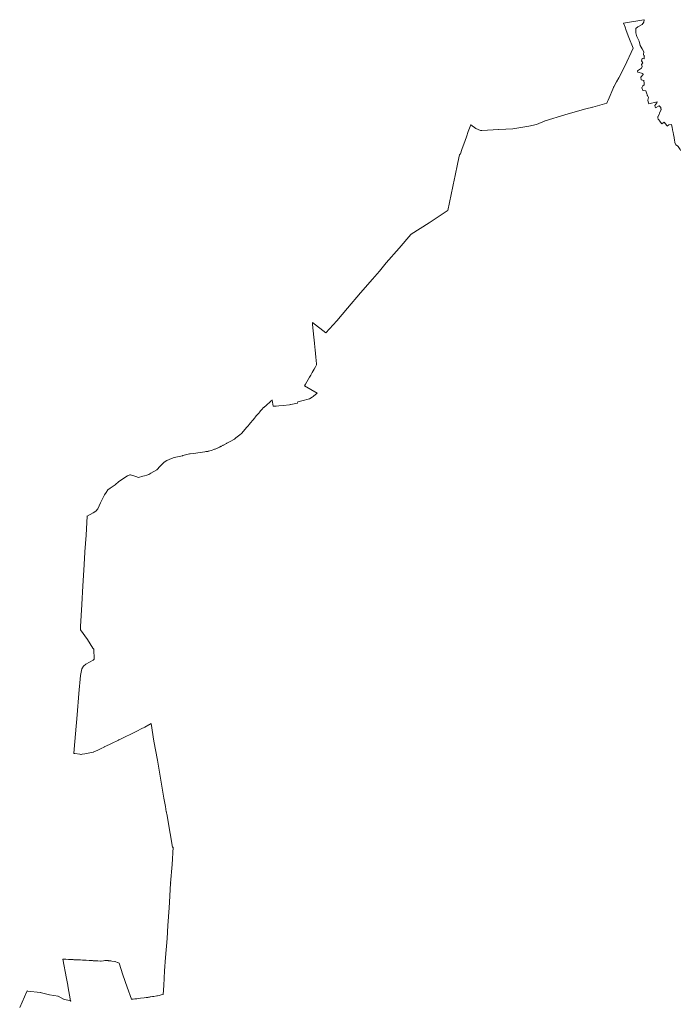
# Model space of a CAD drawing. Extents: x 7503703 to 7518012, y 5690450 to 5705715.
# Tile 48 of 50: x 7507778 to 7512895, y 5698085 to 5705715. Entities that reach past the tile are written whole.
import ezdxf

# ---------------------------------------------------------------- set-up
doc = ezdxf.new("R2010")
doc.units = 0
doc.layers.get('0').update_dxf_attribs({"linetype": 'CONTINUOUS'})
doc.layers.add('EGPG', color=7, linetype='CONTINUOUS', lineweight=18)
doc.layers.add('GESOZN', color=7, linetype='CONTINUOUS', lineweight=18)

# ---------------------------------------------------------------- blocks, each defined once
blk = doc.blocks.new('D_GEPPGP1_2')
blk.add_hatch(color=0).paths.add_polyline_path([(0, -0.045), (0.013906, -0.042798), (0.02645, -0.036406), (0.036406, -0.02645), (0.042798, -0.013906), (0.045, 0), (0.042798, 0.013906), (0.036406, 0.02645), (0.02645, 0.036406), (0.013906, 0.042798), (0, 0.045), (-0.013906, 0.042798), (-0.02645, 0.036406), (-0.036406, 0.02645), (-0.042798, 0.013906), (-0.045, 0), (-0.042798, -0.013906), (-0.036406, -0.02645), (-0.02645, -0.036406), (-0.013906, -0.042798)])
blk = doc.blocks.new('D_GEPPGP1_1')
at = {"color": 0}
blk.add_lwpolyline([(0, 0.25), (0.077254, 0.237764), (0.146946, 0.202254), (0.202254, 0.146946), (0.237764, 0.077254), (0.25, 0), (0.237764, -0.077254), (0.202254, -0.146946), (0.146946, -0.202254), (0.077254, -0.237764), (0, -0.25), (-0.077254, -0.237764), (-0.146946, -0.202254), (-0.202254, -0.146946), (-0.237764, -0.077254), (-0.25, 0), (-0.237764, 0.077254), (-0.202254, 0.146946), (-0.146946, 0.202254), (-0.077254, 0.237764)], close=True, dxfattribs=at)

msp = doc.modelspace()

# ---------------------------------------------------------------- linework, layer by layer
at = {"layer": 'GESOZN', "color": 7, "linetype": 'Continuous', "lineweight": 18, "elevation": 10.1}
msp.add_lwpolyline([(7512896.4, 5704701), (7512892.7, 5704707.9), (7512879.1, 5704733.1), (7512872.4, 5704737.7), (7512860.2, 5704746), (7512853.3, 5704764.4), (7512853.2, 5704764.7), (7512850.2, 5704780.5), (7512846.5, 5704800.2), (7512845.9, 5704803.6), (7512842.3, 5704822.8), (7512838.5, 5704842.8), (7512837.4, 5704848.8), (7512831.5, 5704880.2), (7512827.3, 5704902), (7512805.8, 5704901.1), (7512793, 5704890.9), (7512790.4, 5704893.9), (7512769.4, 5704920.1), (7512752.1, 5704908.7), (7512742.1, 5704920.8), (7512739.8, 5704923.7), (7512737.4, 5704926.6), (7512734.8, 5704929.7), (7512727.3, 5704938.9), (7512723, 5704944.2), (7512721.7, 5704955.2), (7512721.1, 5704960.3), (7512720.8, 5704963.4), (7512730.5, 5704980.7), (7512734.1, 5704990.1), (7512745.6, 5705020.1), (7512745.5, 5705020.5), (7512745, 5705025.1), (7512744.5, 5705029.7), (7512744.1, 5705034.4), (7512729.8, 5705047.7), (7512702.3, 5705031.1), (7512700.3, 5705040.3), (7512698.3, 5705049.5), (7512713.6, 5705071.5), (7512716, 5705078.5), (7512650.2, 5705063.6), (7512646, 5705077.4), (7512642.2, 5705090.1), (7512642.5, 5705091.5), (7512647.6, 5705111.8), (7512639.5, 5705126.3), (7512632.7, 5705146.9), (7512627, 5705163.7), (7512603.9, 5705165.9), (7512595.5, 5705186.9), (7512605.2, 5705201.8), (7512615.9, 5705211), (7512615.1, 5705220.3), (7512613, 5705244.8), (7512592.5, 5705248.5), (7512589.3, 5705268.9), (7512606.4, 5705291.2), (7512603.3, 5705298.1), (7512564.6, 5705308.9), (7512564.3, 5705315.9), (7512564.2, 5705319.4), (7512593.5, 5705340.1), (7512599.1, 5705351.5), (7512594.7, 5705368.5), (7512604, 5705380.1), (7512594.2, 5705394.9), (7512600.5, 5705413.3), (7512614.8, 5705411), (7512616, 5705433.4), (7512609.7, 5705445.3), (7512612.4, 5705464.9), (7512599, 5705490.3), (7512583.4, 5705514.4), (7512575.7, 5705547.4), (7512570.6, 5705558.1), (7512567.5, 5705564.5), (7512564.8, 5705569.6), (7512557.1, 5705584.6), (7512555.3, 5705592.9), (7512550.9, 5705614.1), (7512550.9, 5705647), (7512564.6, 5705660.1), (7512600.3, 5705677), (7512611.5, 5705696.4), (7512613.6, 5705714.7), (7512596.9, 5705711.4), (7512455.9, 5705687.3), (7512467.4, 5705656.7), (7512476.4, 5705632.5), (7512497.2, 5705577.1), (7512528.9, 5705493.8), (7512465.8, 5705354.1), (7512417.6, 5705265.2), (7512399.9, 5705232.6), (7512378.7, 5705193.5), (7512336.1, 5705091.9), (7512330.9, 5705079.8), (7512326.1, 5705068.2), (7512217.1, 5705038.3), (7512163.7, 5705023.4), (7512080, 5705000.6), (7512001.3, 5704977.6), (7511847.8, 5704932.4), (7511780.7, 5704901.8), (7511720.5, 5704890.9), (7511598.5, 5704868.3), (7511488.1, 5704863.3), (7511358, 5704856.5), (7511351.9, 5704856.7), (7511347.8, 5704856.8), (7511311.4, 5704871), (7511271.1, 5704900.4), (7511252.5, 5704848), (7511238, 5704807), (7511227.8, 5704778.3), (7511225.2, 5704770.9), (7511213.7, 5704738.5), (7511203.2, 5704708.8), (7511191.2, 5704674.9), (7511190.2, 5704671.9), (7511184.3, 5704671.2), (7511183.5, 5704667.1), (7511171.5, 5704609), (7511148, 5704494.4), (7511145.5, 5704483.1), (7511119.8, 5704361.4), (7511093.8, 5704237.1), (7511090.1, 5704234.6), (7511027.3, 5704192.8), (7510948.9, 5704141.6), (7510811, 5704052.9), (7510808.3, 5704049.9), (7510717.9, 5703945.2), (7510617.7, 5703830.1), (7510566, 5703767.4), (7510509.8, 5703703.3), (7510418.2, 5703597.1), (7510317.7, 5703480.3), (7510234.9, 5703381.6), (7510150, 5703287.8), (7510045.3, 5703368.4), (7510047, 5703351.7), (7510056.9, 5703253.9), (7510061.5, 5703208.4), (7510064.8, 5703176.1), (7510066.8, 5703155.4), (7510072.2, 5703098.9), (7510077.1, 5703047), (7510077.8, 5703039.7), (7510070.1, 5703026), (7510059.2, 5703006.7), (7510044.8, 5702981.3), (7510032.4, 5702959.4), (7510023.9, 5702944.7), (7510013.5, 5702926.5), (7509992.2, 5702889.7), (7509984.8, 5702876.8), (7510083.4, 5702819.9), (7510054.6, 5702797.6), (7510051.7, 5702795.8), (7510043, 5702790.5), (7510022.2, 5702777.5), (7510013.4, 5702775.1), (7509973.7, 5702764), (7509932.2, 5702752.4), (7509929, 5702743.8), (7509904, 5702738.3), (7509891.2, 5702735.5), (7509878.8, 5702732.8), (7509874.5, 5702731.8), (7509868.5, 5702731.2), (7509819.6, 5702726.5), (7509786.5, 5702723.4), (7509765.3, 5702721.3), (7509742, 5702720.8), (7509733.4, 5702767.8), (7509722.5, 5702758.1), (7509683.9, 5702723.6), (7509673.4, 5702714.2), (7509672.5, 5702713.4), (7509669.8, 5702710.9), (7509667.7, 5702709.1), (7509653, 5702693.6), (7509640.4, 5702680.4), (7509640, 5702679.9), (7509627.1, 5702664.2), (7509619.7, 5702655.3), (7509612.5, 5702646.6), (7509602.5, 5702634.4), (7509599.2, 5702630.4), (7509584.3, 5702612.4), (7509581.9, 5702609.4), (7509569.2, 5702594), (7509554, 5702575.6), (7509550.3, 5702571.1), (7509539.9, 5702559), (7509520.3, 5702536.3), (7509513.3, 5702528.2), (7509512.2, 5702526.9), (7509497.2, 5702509.5), (7509483.4, 5702498.3), (7509453.5, 5702474), (7509441.9, 5702464.6), (7509407.2, 5702446.1), (7509402.6, 5702443.7), (7509383.5, 5702433.5), (7509383.1, 5702433.3), (7509380.7, 5702431.9), (7509355.9, 5702418), (7509353.6, 5702416.8), (7509351.8, 5702415.7), (7509339.9, 5702409), (7509326.8, 5702403.2), (7509310.3, 5702395.8), (7509307.6, 5702394.6), (7509292.9, 5702387.9), (7509288.7, 5702386), (7509288.3, 5702385.9), (7509262.7, 5702377.7), (7509238.6, 5702370.1), (7509237.9, 5702370), (7509228.4, 5702368.6), (7509220.9, 5702367.6), (7509212.6, 5702366.4), (7509194.5, 5702363.8), (7509175.8, 5702361.2), (7509158.6, 5702358.8), (7509158.5, 5702358.7), (7509127.1, 5702354.5), (7509099.6, 5702350.7), (7509094.7, 5702349.5), (7509042.1, 5702336.5), (7509038.5, 5702335.6), (7508974.3, 5702321.5), (7508953.5, 5702314.1), (7508936.3, 5702306.3), (7508917.7, 5702298), (7508898, 5702286.5), (7508867.1, 5702255.2), (7508839.3, 5702227.1), (7508793.9, 5702201.4), (7508777.8, 5702190.7), (7508763.4, 5702186.4), (7508743.8, 5702180.5), (7508731.4, 5702176.9), (7508699.2, 5702167.3), (7508679.1, 5702174), (7508655.6, 5702181.9), (7508643.8, 5702185.9), (7508634.2, 5702189.1), (7508614.3, 5702179.6), (7508546.3, 5702135.4), (7508516.9, 5702109.9), (7508479.4, 5702084.8), (7508460.7, 5702071.3), (7508447.1, 5702051.5), (7508435.4, 5702033.9), (7508405.4, 5701971.3), (7508382.5, 5701924.4), (7508368.6, 5701906.8), (7508347.9, 5701893), (7508301.5, 5701868.8), (7508292.1, 5701719.5), (7508284, 5701591.7), (7508282.4, 5701587.3), (7508274.4, 5701448.2), (7508267.6, 5701328.4), (7508259.8, 5701182.7), (7508249.9, 5701011.9), (7508248.8, 5700987.9), (7508302.4, 5700911.2), (7508346.1, 5700845.2), (7508352.3, 5700835.9), (7508354.3, 5700759.8), (7508348.6, 5700752.4), (7508290.3, 5700721.3), (7508273, 5700705.3), (7508259.2, 5700684), (7508248.6, 5700633), (7508236.5, 5700493.2), (7508223.2, 5700328.3), (7508211.8, 5700181.6), (7508199.6, 5700062.1), (7508198.3, 5700028.8), (7508204.4, 5700028), (7508243.5, 5700022.4), (7508253, 5700021.1), (7508255.3, 5700020.8), (7508261.9, 5700022), (7508283, 5700025.8), (7508321.1, 5700032.7), (7508348.5, 5700037.7), (7508359, 5700042.8), (7508378.8, 5700052.3), (7508409.6, 5700067.3), (7508433.4, 5700078.8), (7508433.7, 5700078.9), (7508449.8, 5700086.9), (7508478.9, 5700101.3), (7508484.7, 5700104.2), (7508490.4, 5700107), (7508542.4, 5700132.7), (7508546, 5700134.4), (7508564, 5700143), (7508601.3, 5700160.8), (7508633, 5700176), (7508691.5, 5700204.6), (7508719.6, 5700218.4), (7508747.2, 5700231.9), (7508796.6, 5700260.4), (7508817.9, 5700124.2), (7508844.7, 5699976.1), (7508871.8, 5699821.6), (7508895.4, 5699682.1), (7508906.6, 5699618.4), (7508914, 5699576.2), (7508914.1, 5699575.4), (7508915.9, 5699565.1), (7508916.8, 5699560.2), (7508942.5, 5699409.5), (7508961.1, 5699301.3), (7508966.4, 5699302.6), (7508958, 5699168.5), (7508947.6, 5699024.7), (7508937.8, 5698875.5), (7508935, 5698833.6), (7508925.4, 5698696.6), (7508919.4, 5698594.5), (7508908.1, 5698447.7), (7508900.2, 5698344.3), (7508894.1, 5698230.8), (7508889.4, 5698160), (7508874.5, 5698157.3), (7508857.9, 5698154.2), (7508844.4, 5698151.7), (7508841.4, 5698151.1), (7508816.1, 5698146.4), (7508806.2, 5698144.6), (7508792.1, 5698142), (7508789.6, 5698141.5), (7508782.5, 5698140.2), (7508776.8, 5698139.1), (7508770.1, 5698137.9), (7508757.6, 5698136.5), (7508742.7, 5698134.8), (7508713.5, 5698131.5), (7508699.3, 5698129.9), (7508684.7, 5698128.2), (7508670.3, 5698126.6), (7508658.3, 5698125.2), (7508649, 5698124.2), (7508644.1, 5698123.6), (7508611.2, 5698217.9), (7508576.9, 5698313.6), (7508549.8, 5698404.1), (7508542.7, 5698406.8), (7508539.4, 5698408), (7508536.4, 5698409.2), (7508536.1, 5698409.3), (7508522.3, 5698414.6), (7508516.3, 5698416.8), (7508492.8, 5698419.6), (7508484.2, 5698420.6), (7508481.7, 5698420.9), (7508471.5, 5698422.1), (7508466.9, 5698422.6), (7508462.8, 5698423.1), (7508458.8, 5698423.6), (7508454, 5698424.1), (7508448.9, 5698424.7), (7508437.9, 5698423.3), (7508426.6, 5698421.8), (7508409.9, 5698419.6), (7508407.8, 5698419.4), (7508404.9, 5698419.5), (7508383.2, 5698420.8), (7508371.8, 5698421.4), (7508366.2, 5698421.8), (7508360.1, 5698422.1), (7508351.8, 5698422.6), (7508347, 5698422.9), (7508342.9, 5698423.1), (7508338.4, 5698423.4), (7508327.5, 5698424), (7508315.6, 5698424.7), (7508294.3, 5698425.9), (7508291.1, 5698426.1), (7508285.3, 5698426.5), (7508283.2, 5698426.6), (7508279.3, 5698426.8), (7508274.9, 5698427.1), (7508270.9, 5698427.3), (7508270.6, 5698427.3), (7508263.7, 5698427.6), (7508248.8, 5698428.3), (7508224.8, 5698429.4), (7508203.9, 5698430.4), (7508197, 5698430.7), (7508192.9, 5698430.9), (7508190.2, 5698431), (7508187.5, 5698431.1), (7508180.3, 5698431.4), (7508162.3, 5698432.3), (7508157.6, 5698432.5), (7508134.7, 5698433.5), (7508127.9, 5698433.8), (7508112.7, 5698434.5), (7508140.6, 5698284.7), (7508150.3, 5698232.6), (7508151.3, 5698227.2), (7508173, 5698110.5), (7508118.8, 5698123.7), (7508075.2, 5698147), (7508009.4, 5698158.7), (7507937.5, 5698177.5), (7507842.1, 5698187.5), (7507835.3, 5698188.3), (7507833.6, 5698184.4), (7507778.5, 5698059.2)], dxfattribs=at)

# ---------------------------------------------------------------- block references
at = {"layer": 'EGPG', "color": 7, "linetype": 'Continuous', "lineweight": 18}
for name, p in [('D_GEPPGP1_1', (7512455.9, 5705687.3, 10.2)), ('D_GEPPGP1_1', (7512564.6, 5705660.1, 10.2)), ('D_GEPPGP1_1', (7512596.9, 5705711.4, 10.2)), ('D_GEPPGP1_1', (7512600.3, 5705677, 10.2)), ('D_GEPPGP1_1', (7512611.5, 5705696.4, 10.2)), ('D_GEPPGP1_1', (7512613.6, 5705714.7, 10.2)), ('D_GEPPGP1_2', (7512467.4, 5705656.7, 10.2)), ('D_GEPPGP1_2', (7512476.4, 5705632.5, 10.2)), ('D_GEPPGP1_1', (7512550.9, 5705614.1, 10.2)), ('D_GEPPGP1_1', (7512550.9, 5705647, 10.2)), ('D_GEPPGP1_2', (7512555.3, 5705592.9, 10.2)), ('D_GEPPGP1_1', (7512557.1, 5705584.6, 10.2)), ('D_GEPPGP1_1', (7512497.2, 5705577.1, 10.2)), ('D_GEPPGP1_2', (7512564.8, 5705569.6, 10.2)), ('D_GEPPGP1_1', (7512567.5, 5705564.5, 10.2)), ('D_GEPPGP1_2', (7512570.6, 5705558.1, 10.2)), ('D_GEPPGP1_1', (7512575.7, 5705547.4, 10.2)), ('D_GEPPGP1_1', (7512583.4, 5705514.4, 10.2)), ('D_GEPPGP1_1', (7512528.9, 5705493.8, 10.2)), ('D_GEPPGP1_1', (7512599, 5705490.3, 10.2)), ('D_GEPPGP1_1', (7512609.7, 5705445.3, 10.2)), ('D_GEPPGP1_1', (7512612.4, 5705464.9, 10.2)), ('D_GEPPGP1_1', (7512616, 5705433.4, 10.2)), ('D_GEPPGP1_1', (7512465.8, 5705354.1, 10.2)), ('D_GEPPGP1_1', (7512594.2, 5705394.9, 10.2)), ('D_GEPPGP1_1', (7512594.7, 5705368.5, 10.2)), ('D_GEPPGP1_1', (7512600.5, 5705413.3, 10.2)), ('D_GEPPGP1_1', (7512604, 5705380.1, 10.2)), ('D_GEPPGP1_1', (7512614.8, 5705411, 10.2)), ('D_GEPPGP1_1', (7512564.2, 5705319.4, 10.2)), ('D_GEPPGP1_2', (7512564.3, 5705315.9, 10.2)), ('D_GEPPGP1_1', (7512564.6, 5705308.9, 10.2)), ('D_GEPPGP1_1', (7512593.5, 5705340.1, 10.2)), ('D_GEPPGP1_1', (7512599.1, 5705351.5, 10.2)), ('D_GEPPGP1_1', (7512603.3, 5705298.1, 10.2)), ('D_GEPPGP1_1', (7512606.4, 5705291.2, 10.2)), ('D_GEPPGP1_2', (7512399.9, 5705232.6, 10.2)), ('D_GEPPGP1_1', (7512417.6, 5705265.2, 10.2)), ('D_GEPPGP1_1', (7512589.3, 5705268.9, 10.2)), ('D_GEPPGP1_1', (7512592.5, 5705248.5, 10.2)), ('D_GEPPGP1_1', (7512605.2, 5705201.8, 10.2)), ('D_GEPPGP1_1', (7512613, 5705244.8, 10.2)), ('D_GEPPGP1_2', (7512615.1, 5705220.3, 10.2)), ('D_GEPPGP1_1', (7512615.9, 5705211, 10.2)), ('D_GEPPGP1_1', (7512378.7, 5705193.5, 10.2)), ('D_GEPPGP1_1', (7512595.5, 5705186.9, 10.2)), ('D_GEPPGP1_1', (7512603.9, 5705165.9, 10.2)), ('D_GEPPGP1_1', (7512627, 5705163.7, 10.2)), ('D_GEPPGP1_2', (7512632.7, 5705146.9, 10.2)), ('D_GEPPGP1_1', (7512639.5, 5705126.3, 10.2)), ('D_GEPPGP1_1', (7512326.1, 5705068.2, 10.2)), ('D_GEPPGP1_2', (7512330.9, 5705079.8, 10.2)), ('D_GEPPGP1_2', (7512336.1, 5705091.9, 10.2)), ('D_GEPPGP1_1', (7512642.2, 5705090.1, 10.2)), ('D_GEPPGP1_2', (7512642.5, 5705091.5, 10.2)), ('D_GEPPGP1_2', (7512646, 5705077.4, 10.2)), ('D_GEPPGP1_1', (7512647.6, 5705111.8, 10.2)), ('D_GEPPGP1_1', (7512650.2, 5705063.6, 10.2)), ('D_GEPPGP1_1', (7512698.3, 5705049.5, 10.2)), ('D_GEPPGP1_1', (7512713.6, 5705071.5, 10.2)), ('D_GEPPGP1_1', (7512716, 5705078.5, 10.2)), ('D_GEPPGP1_1', (7512729.8, 5705047.7, 10.2)), ('D_GEPPGP1_1', (7512001.3, 5704977.6, 10.2)), ('D_GEPPGP1_1', (7512080, 5705000.6, 10.2)), ('D_GEPPGP1_1', (7512163.7, 5705023.4, 10.2)), ('D_GEPPGP1_1', (7512217.1, 5705038.3, 10.2)), ('D_GEPPGP1_2', (7512700.3, 5705040.3, 10.2)), ('D_GEPPGP1_1', (7512702.3, 5705031.1, 10.2)), ('D_GEPPGP1_1', (7512730.5, 5704980.7, 10.2)), ('D_GEPPGP1_2', (7512734.1, 5704990.1, 10.2)), ('D_GEPPGP1_1', (7512744.1, 5705034.4, 10.2)), ('D_GEPPGP1_2', (7512744.5, 5705029.7, 10.2)), ('D_GEPPGP1_2', (7512745, 5705025.1, 10.2)), ('D_GEPPGP1_1', (7512745.6, 5705020.1, 10.2)), ('D_GEPPGP1_2', (7512745.5, 5705020.5, 10.2)), ('D_GEPPGP1_1', (7511271.1, 5704900.4, 10.2)), ('D_GEPPGP1_1', (7511780.7, 5704901.8, 10.2)), ('D_GEPPGP1_1', (7511847.8, 5704932.4, 10.2)), ('D_GEPPGP1_1', (7512720.8, 5704963.4, 10.2)), ('D_GEPPGP1_2', (7512721.1, 5704960.3, 10.2)), ('D_GEPPGP1_2', (7512721.7, 5704955.2, 10.2)), ('D_GEPPGP1_1', (7512723, 5704944.2, 10.2)), ('D_GEPPGP1_2', (7512727.3, 5704938.9, 10.2)), ('D_GEPPGP1_2', (7512734.8, 5704929.7, 10.2)), ('D_GEPPGP1_2', (7512737.4, 5704926.6, 10.2)), ('D_GEPPGP1_2', (7512739.8, 5704923.7, 10.2)), ('D_GEPPGP1_2', (7512742.1, 5704920.8, 10.2)), ('D_GEPPGP1_1', (7512752.1, 5704908.7, 10.2)), ('D_GEPPGP1_1', (7512769.4, 5704920.1, 10.2)), ('D_GEPPGP1_1', (7512805.8, 5704901.1, 10.2)), ('D_GEPPGP1_1', (7512827.3, 5704902, 10.2)), ('D_GEPPGP1_2', (7511252.5, 5704848, 10.2)), ('D_GEPPGP1_1', (7511311.4, 5704871, 10.2)), ('D_GEPPGP1_1', (7511347.8, 5704856.8, 10.2)), ('D_GEPPGP1_2', (7511351.9, 5704856.7, 10.2)), ('D_GEPPGP1_2', (7511358, 5704856.5, 10.2)), ('D_GEPPGP1_1', (7511488.1, 5704863.3, 10.2)), ('D_GEPPGP1_1', (7511598.5, 5704868.3, 10.2)), ('D_GEPPGP1_1', (7511720.5, 5704890.9, 10.2)), ('D_GEPPGP1_2', (7512790.4, 5704893.9, 10.2)), ('D_GEPPGP1_1', (7512793, 5704890.9, 10.2)), ('D_GEPPGP1_2', (7512831.5, 5704880.2, 10.2)), ('D_GEPPGP1_2', (7512837.4, 5704848.8, 10.2)), ('D_GEPPGP1_2', (7512838.5, 5704842.8, 10.2)), ('D_GEPPGP1_2', (7512842.3, 5704822.8, 10.2)), ('D_GEPPGP1_2', (7511225.2, 5704770.9, 10.2)), ('D_GEPPGP1_1', (7511227.8, 5704778.3, 10.2)), ('D_GEPPGP1_2', (7511238, 5704807, 10.2)), ('D_GEPPGP1_2', (7512845.9, 5704803.6, 10.2)), ('D_GEPPGP1_2', (7512846.5, 5704800.2, 10.2)), ('D_GEPPGP1_2', (7512850.2, 5704780.5, 10.2)), ('D_GEPPGP1_1', (7512853.2, 5704764.7, 10.2)), ('D_GEPPGP1_2', (7512853.3, 5704764.4, 10.2)), ('D_GEPPGP1_1', (7512860.2, 5704746, 10.2)), ('D_GEPPGP1_2', (7511183.5, 5704667.1, 10.2)), ('D_GEPPGP1_1', (7511184.3, 5704671.2, 10.2)), ('D_GEPPGP1_1', (7511190.2, 5704671.9, 10.2)), ('D_GEPPGP1_2', (7511191.2, 5704674.9, 10.2)), ('D_GEPPGP1_2', (7511203.2, 5704708.8, 10.2)), ('D_GEPPGP1_2', (7511213.7, 5704738.5, 10.2)), ('D_GEPPGP1_2', (7512872.4, 5704737.7, 10.2)), ('D_GEPPGP1_1', (7512879.1, 5704733.1, 10.2)), ('D_GEPPGP1_2', (7512892.7, 5704707.9, 10.2)), ('D_GEPPGP1_2', (7511171.5, 5704609, 10.2)), ('D_GEPPGP1_1', (7511145.5, 5704483.1, 10.2)), ('D_GEPPGP1_2', (7511148, 5704494.4, 10.2)), ('D_GEPPGP1_1', (7511119.8, 5704361.4, 10.2)), ('D_GEPPGP1_2', (7511090.1, 5704234.6, 10.2)), ('D_GEPPGP1_1', (7511093.8, 5704237.1, 10.2)), ('D_GEPPGP1_1', (7510948.9, 5704141.6, 10.2)), ('D_GEPPGP1_1', (7511027.3, 5704192.8, 10.2)), ('D_GEPPGP1_2', (7510808.3, 5704049.9, 10.2)), ('D_GEPPGP1_1', (7510811, 5704052.9, 10.2)), ('D_GEPPGP1_1', (7510717.9, 5703945.2, 10.2)), ('D_GEPPGP1_1', (7510617.7, 5703830.1, 10.2)), ('D_GEPPGP1_1', (7510566, 5703767.4, 10.2)), ('D_GEPPGP1_1', (7510509.8, 5703703.3, 10.2)), ('D_GEPPGP1_1', (7510418.2, 5703597.1, 10.2)), ('D_GEPPGP1_1', (7510317.7, 5703480.3, 10.2)), ('D_GEPPGP1_1', (7510234.9, 5703381.6, 10.2)), ('D_GEPPGP1_1', (7510045.3, 5703368.4, 10.2)), ('D_GEPPGP1_1', (7510047, 5703351.7, 10.2)), ('D_GEPPGP1_2', (7510056.9, 5703253.9, 10.2)), ('D_GEPPGP1_1', (7510150, 5703287.8, 10.2)), ('D_GEPPGP1_2', (7510061.5, 5703208.4, 10.2)), ('D_GEPPGP1_1', (7510064.8, 5703176.1, 10.2)), ('D_GEPPGP1_2', (7510066.8, 5703155.4, 10.2)), ('D_GEPPGP1_2', (7510072.2, 5703098.9, 10.2)), ('D_GEPPGP1_2', (7510059.2, 5703006.7, 10.2)), ('D_GEPPGP1_2', (7510070.1, 5703026, 10.2)), ('D_GEPPGP1_2', (7510077.1, 5703047, 10.2)), ('D_GEPPGP1_1', (7510077.8, 5703039.7, 10.2)), ('D_GEPPGP1_2', (7510013.5, 5702926.5, 10.2)), ('D_GEPPGP1_2', (7510023.9, 5702944.7, 10.2)), ('D_GEPPGP1_1', (7510032.4, 5702959.4, 10.2)), ('D_GEPPGP1_2', (7510044.8, 5702981.3, 10.2)), ('D_GEPPGP1_1', (7509984.8, 5702876.8, 10.2)), ('D_GEPPGP1_2', (7509992.2, 5702889.7, 10.2)), ('D_GEPPGP1_1', (7509733.4, 5702767.8, 10.2)), ('D_GEPPGP1_2', (7509973.7, 5702764, 10.2)), ('D_GEPPGP1_2', (7510013.4, 5702775.1, 10.2)), ('D_GEPPGP1_2', (7510022.2, 5702777.5, 10.2)), ('D_GEPPGP1_2', (7510043, 5702790.5, 10.2)), ('D_GEPPGP1_2', (7510051.7, 5702795.8, 10.2)), ('D_GEPPGP1_2', (7510054.6, 5702797.6, 10.2)), ('D_GEPPGP1_2', (7510083.4, 5702819.9, 10.2)), ('D_GEPPGP1_2', (7509653, 5702693.6, 10.2)), ('D_GEPPGP1_1', (7509667.7, 5702709.1, 10.2)), ('D_GEPPGP1_2', (7509669.8, 5702710.9, 10.2)), ('D_GEPPGP1_2', (7509672.5, 5702713.4, 10.2)), ('D_GEPPGP1_2', (7509673.4, 5702714.2, 10.2)), ('D_GEPPGP1_2', (7509683.9, 5702723.6, 10.2)), ('D_GEPPGP1_2', (7509722.5, 5702758.1, 10.2)), ('D_GEPPGP1_1', (7509742, 5702720.8, 10.2)), ('D_GEPPGP1_2', (7509765.3, 5702721.3, 10.2)), ('D_GEPPGP1_2', (7509786.5, 5702723.4, 10.2)), ('D_GEPPGP1_2', (7509819.6, 5702726.5, 10.2)), ('D_GEPPGP1_2', (7509868.5, 5702731.2, 10.2)), ('D_GEPPGP1_2', (7509874.5, 5702731.8, 10.2)), ('D_GEPPGP1_2', (7509878.8, 5702732.8, 10.2)), ('D_GEPPGP1_2', (7509891.2, 5702735.5, 10.2)), ('D_GEPPGP1_2', (7509904, 5702738.3, 10.2)), ('D_GEPPGP1_2', (7509929, 5702743.8, 10.2)), ('D_GEPPGP1_1', (7509932.2, 5702752.4, 10.2)), ('D_GEPPGP1_2', (7509581.9, 5702609.4, 10.2)), ('D_GEPPGP1_2', (7509584.3, 5702612.4, 10.2)), ('D_GEPPGP1_2', (7509599.2, 5702630.4, 10.2)), ('D_GEPPGP1_2', (7509602.5, 5702634.4, 10.2)), ('D_GEPPGP1_2', (7509612.5, 5702646.6, 10.2)), ('D_GEPPGP1_2', (7509619.7, 5702655.3, 10.2)), ('D_GEPPGP1_2', (7509627.1, 5702664.2, 10.2)), ('D_GEPPGP1_1', (7509640, 5702679.9, 10.2)), ('D_GEPPGP1_2', (7509640.4, 5702680.4, 10.2)), ('D_GEPPGP1_2', (7509520.3, 5702536.3, 10.2)), ('D_GEPPGP1_2', (7509539.9, 5702559, 10.2)), ('D_GEPPGP1_1', (7509550.3, 5702571.1, 10.2)), ('D_GEPPGP1_2', (7509554, 5702575.6, 10.2)), ('D_GEPPGP1_2', (7509569.2, 5702594, 10.2)), ('D_GEPPGP1_1', (7509441.9, 5702464.6, 10.2)), ('D_GEPPGP1_2', (7509453.5, 5702474, 10.2)), ('D_GEPPGP1_2', (7509483.4, 5702498.3, 10.2)), ('D_GEPPGP1_1', (7509497.2, 5702509.5, 10.2)), ('D_GEPPGP1_2', (7509512.2, 5702526.9, 10.2)), ('D_GEPPGP1_2', (7509513.3, 5702528.2, 10.2)), ('D_GEPPGP1_2', (7509262.7, 5702377.7, 10.2)), ('D_GEPPGP1_2', (7509288.3, 5702385.9, 10.2)), ('D_GEPPGP1_2', (7509288.7, 5702386, 10.2)), ('D_GEPPGP1_2', (7509292.9, 5702387.9, 10.2)), ('D_GEPPGP1_2', (7509307.6, 5702394.6, 10.2)), ('D_GEPPGP1_2', (7509310.3, 5702395.8, 10.2)), ('D_GEPPGP1_2', (7509326.8, 5702403.2, 10.2)), ('D_GEPPGP1_1', (7509339.9, 5702409, 10.2)), ('D_GEPPGP1_2', (7509351.8, 5702415.7, 10.2)), ('D_GEPPGP1_2', (7509353.6, 5702416.8, 10.2)), ('D_GEPPGP1_2', (7509355.9, 5702418, 10.2)), ('D_GEPPGP1_2', (7509380.7, 5702431.9, 10.2)), ('D_GEPPGP1_1', (7509383.1, 5702433.3, 10.2)), ('D_GEPPGP1_2', (7509383.5, 5702433.5, 10.2)), ('D_GEPPGP1_2', (7509402.6, 5702443.7, 10.2)), ('D_GEPPGP1_2', (7509407.2, 5702446.1, 10.2)), ('D_GEPPGP1_2', (7508936.3, 5702306.3, 10.2)), ('D_GEPPGP1_1', (7508953.5, 5702314.1, 10.2)), ('D_GEPPGP1_1', (7508974.3, 5702321.5, 10.2)), ('D_GEPPGP1_1', (7509038.5, 5702335.6, 10.2)), ('D_GEPPGP1_2', (7509042.1, 5702336.5, 10.2)), ('D_GEPPGP1_2', (7509094.7, 5702349.5, 10.2)), ('D_GEPPGP1_1', (7509099.6, 5702350.7, 10.2)), ('D_GEPPGP1_2', (7509127.1, 5702354.5, 10.2)), ('D_GEPPGP1_1', (7509158.6, 5702358.8, 10.2)), ('D_GEPPGP1_2', (7509158.5, 5702358.7, 10.2)), ('D_GEPPGP1_2', (7509175.8, 5702361.2, 10.2)), ('D_GEPPGP1_2', (7509194.5, 5702363.8, 10.2)), ('D_GEPPGP1_2', (7509212.6, 5702366.4, 10.2)), ('D_GEPPGP1_2', (7509220.9, 5702367.6, 10.2)), ('D_GEPPGP1_2', (7509228.4, 5702368.6, 10.2)), ('D_GEPPGP1_2', (7509237.9, 5702370, 10.2)), ('D_GEPPGP1_1', (7509238.6, 5702370.1, 10.2)), ('D_GEPPGP1_1', (7508839.3, 5702227.1, 10.2)), ('D_GEPPGP1_2', (7508867.1, 5702255.2, 10.2)), ('D_GEPPGP1_1', (7508898, 5702286.5, 10.2)), ('D_GEPPGP1_1', (7508917.7, 5702298, 10.2)), ('D_GEPPGP1_1', (7508614.3, 5702179.6, 10.2)), ('D_GEPPGP1_1', (7508634.2, 5702189.1, 10.2)), ('D_GEPPGP1_2', (7508643.8, 5702185.9, 10.2)), ('D_GEPPGP1_2', (7508655.6, 5702181.9, 10.2)), ('D_GEPPGP1_2', (7508679.1, 5702174, 10.2)), ('D_GEPPGP1_1', (7508699.2, 5702167.3, 10.2)), ('D_GEPPGP1_2', (7508731.4, 5702176.9, 10.2)), ('D_GEPPGP1_2', (7508743.8, 5702180.5, 10.2)), ('D_GEPPGP1_2', (7508763.4, 5702186.4, 10.2)), ('D_GEPPGP1_1', (7508777.8, 5702190.7, 10.2)), ('D_GEPPGP1_1', (7508793.9, 5702201.4, 10.2)), ('D_GEPPGP1_1', (7508479.4, 5702084.8, 10.2)), ('D_GEPPGP1_1', (7508516.9, 5702109.9, 10.2)), ('D_GEPPGP1_1', (7508546.3, 5702135.4, 10.2)), ('D_GEPPGP1_1', (7508435.4, 5702033.9, 10.2)), ('D_GEPPGP1_1', (7508447.1, 5702051.5, 10.2)), ('D_GEPPGP1_1', (7508460.7, 5702071.3, 10.2)), ('D_GEPPGP1_1', (7508382.5, 5701924.4, 10.2)), ('D_GEPPGP1_1', (7508405.4, 5701971.3, 10.2)), ('D_GEPPGP1_1', (7508301.5, 5701868.8, 10.2)), ('D_GEPPGP1_1', (7508347.9, 5701893, 10.2)), ('D_GEPPGP1_1', (7508368.6, 5701906.8, 10.2)), ('D_GEPPGP1_1', (7508292.1, 5701719.5, 10.2)), ('D_GEPPGP1_1', (7508282.4, 5701587.3, 10.2)), ('D_GEPPGP1_1', (7508284, 5701591.7, 10.2)), ('D_GEPPGP1_1', (7508274.4, 5701448.2, 10.2)), ('D_GEPPGP1_1', (7508267.6, 5701328.4, 10.2)), ('D_GEPPGP1_1', (7508259.8, 5701182.7, 10.2)), ('D_GEPPGP1_1', (7508249.9, 5701011.9, 10.2)), ('D_GEPPGP1_1', (7508248.8, 5700987.9, 10.2)), ('D_GEPPGP1_1', (7508302.4, 5700911.2, 10.2)), ('D_GEPPGP1_2', (7508346.1, 5700845.2, 10.2)), ('D_GEPPGP1_1', (7508352.3, 5700835.9, 10.2)), ('D_GEPPGP1_1', (7508273, 5700705.3, 10.2)), ('D_GEPPGP1_1', (7508290.3, 5700721.3, 10.2)), ('D_GEPPGP1_1', (7508348.6, 5700752.4, 10.2)), ('D_GEPPGP1_1', (7508354.3, 5700759.8, 10.2)), ('D_GEPPGP1_1', (7508248.6, 5700633, 10.2)), ('D_GEPPGP1_1', (7508259.2, 5700684, 10.2)), ('D_GEPPGP1_1', (7508236.5, 5700493.2, 10.2)), ('D_GEPPGP1_1', (7508223.2, 5700328.3, 10.2)), ('D_GEPPGP1_1', (7508796.6, 5700260.4, 10.2)), ('D_GEPPGP1_1', (7508211.8, 5700181.6, 10.2)), ('D_GEPPGP1_1', (7508633, 5700176, 10.2)), ('D_GEPPGP1_2', (7508691.5, 5700204.6, 10.2)), ('D_GEPPGP1_2', (7508719.6, 5700218.4, 10.2)), ('D_GEPPGP1_1', (7508747.2, 5700231.9, 10.2)), ('D_GEPPGP1_2', (7508478.9, 5700101.3, 10.2)), ('D_GEPPGP1_2', (7508484.7, 5700104.2, 10.2)), ('D_GEPPGP1_2', (7508490.4, 5700107, 10.2)), ('D_GEPPGP1_1', (7508542.4, 5700132.7, 10.2)), ('D_GEPPGP1_2', (7508546, 5700134.4, 10.2)), ('D_GEPPGP1_2', (7508564, 5700143, 10.2)), ('D_GEPPGP1_2', (7508601.3, 5700160.8, 10.2)), ('D_GEPPGP1_1', (7508817.9, 5700124.2, 10.2)), ('D_GEPPGP1_1', (7508198.3, 5700028.8, 10.2)), ('D_GEPPGP1_1', (7508199.6, 5700062.1, 10.2)), ('D_GEPPGP1_2', (7508204.4, 5700028, 10.2)), ('D_GEPPGP1_2', (7508243.5, 5700022.4, 10.2)), ('D_GEPPGP1_2', (7508253, 5700021.1, 10.2)), ('D_GEPPGP1_1', (7508255.3, 5700020.8, 10.2)), ('D_GEPPGP1_2', (7508261.9, 5700022, 10.2)), ('D_GEPPGP1_2', (7508283, 5700025.8, 10.2)), ('D_GEPPGP1_2', (7508321.1, 5700032.7, 10.2)), ('D_GEPPGP1_1', (7508348.5, 5700037.7, 10.2)), ('D_GEPPGP1_2', (7508359, 5700042.8, 10.2)), ('D_GEPPGP1_2', (7508378.8, 5700052.3, 10.2)), ('D_GEPPGP1_2', (7508409.6, 5700067.3, 10.2)), ('D_GEPPGP1_1', (7508433.4, 5700078.8, 10.2)), ('D_GEPPGP1_2', (7508433.7, 5700078.9, 10.2)), ('D_GEPPGP1_2', (7508449.8, 5700086.9, 10.2)), ('D_GEPPGP1_1', (7508844.7, 5699976.1, 10.2)), ('D_GEPPGP1_1', (7508871.8, 5699821.6, 10.2)), ('D_GEPPGP1_2', (7508895.4, 5699682.1, 10.2)), ('D_GEPPGP1_2', (7508906.6, 5699618.4, 10.2)), ('D_GEPPGP1_2', (7508914, 5699576.2, 10.2)), ('D_GEPPGP1_2', (7508914.1, 5699575.4, 10.2)), ('D_GEPPGP1_2', (7508915.9, 5699565.1, 10.2)), ('D_GEPPGP1_1', (7508916.8, 5699560.2, 10.2)), ('D_GEPPGP1_1', (7508942.5, 5699409.5, 10.2)), ('D_GEPPGP1_1', (7508961.1, 5699301.3, 10.2)), ('D_GEPPGP1_1', (7508966.4, 5699302.6, 10.2)), ('D_GEPPGP1_1', (7508958, 5699168.5, 10.2)), ('D_GEPPGP1_1', (7508947.6, 5699024.7, 10.2)), ('D_GEPPGP1_2', (7508937.8, 5698875.5, 10.2)), ('D_GEPPGP1_1', (7508935, 5698833.6, 10.2)), ('D_GEPPGP1_1', (7508925.4, 5698696.6, 10.2)), ('D_GEPPGP1_1', (7508919.4, 5698594.5, 10.2)), ('D_GEPPGP1_1', (7508112.7, 5698434.5, 10.2)), ('D_GEPPGP1_2', (7508127.9, 5698433.8, 10.2)), ('D_GEPPGP1_2', (7508134.7, 5698433.5, 10.2)), ('D_GEPPGP1_2', (7508157.6, 5698432.5, 10.2)), ('D_GEPPGP1_2', (7508162.3, 5698432.3, 10.2)), ('D_GEPPGP1_2', (7508180.3, 5698431.4, 10.2)), ('D_GEPPGP1_2', (7508187.5, 5698431.1, 10.2)), ('D_GEPPGP1_2', (7508190.2, 5698431, 10.2)), ('D_GEPPGP1_2', (7508192.9, 5698430.9, 10.2)), ('D_GEPPGP1_2', (7508197, 5698430.7, 10.2)), ('D_GEPPGP1_2', (7508203.9, 5698430.4, 10.2)), ('D_GEPPGP1_2', (7508224.8, 5698429.4, 10.2)), ('D_GEPPGP1_2', (7508248.8, 5698428.3, 10.2)), ('D_GEPPGP1_2', (7508263.7, 5698427.6, 10.2)), ('D_GEPPGP1_1', (7508270.6, 5698427.3, 10.2)), ('D_GEPPGP1_2', (7508270.9, 5698427.3, 10.2)), ('D_GEPPGP1_2', (7508274.9, 5698427.1, 10.2)), ('D_GEPPGP1_2', (7508279.3, 5698426.8, 10.2)), ('D_GEPPGP1_2', (7508283.2, 5698426.6, 10.2)), ('D_GEPPGP1_2', (7508285.3, 5698426.5, 10.2)), ('D_GEPPGP1_2', (7508291.1, 5698426.1, 10.2)), ('D_GEPPGP1_2', (7508294.3, 5698425.9, 10.2)), ('D_GEPPGP1_2', (7508315.6, 5698424.7, 10.2)), ('D_GEPPGP1_2', (7508327.5, 5698424, 10.2)), ('D_GEPPGP1_2', (7508338.4, 5698423.4, 10.2)), ('D_GEPPGP1_2', (7508342.9, 5698423.1, 10.2)), ('D_GEPPGP1_2', (7508347, 5698422.9, 10.2)), ('D_GEPPGP1_2', (7508351.8, 5698422.6, 10.2)), ('D_GEPPGP1_2', (7508360.1, 5698422.1, 10.2)), ('D_GEPPGP1_2', (7508366.2, 5698421.8, 10.2)), ('D_GEPPGP1_2', (7508371.8, 5698421.4, 10.2)), ('D_GEPPGP1_2', (7508383.2, 5698420.8, 10.2)), ('D_GEPPGP1_2', (7508404.9, 5698419.5, 10.2)), ('D_GEPPGP1_1', (7508407.8, 5698419.4, 10.2)), ('D_GEPPGP1_2', (7508409.9, 5698419.6, 10.2)), ('D_GEPPGP1_2', (7508426.6, 5698421.8, 10.2)), ('D_GEPPGP1_2', (7508437.9, 5698423.3, 10.2)), ('D_GEPPGP1_1', (7508448.9, 5698424.7, 10.2)), ('D_GEPPGP1_2', (7508454, 5698424.1, 10.2)), ('D_GEPPGP1_2', (7508458.8, 5698423.6, 10.2)), ('D_GEPPGP1_2', (7508462.8, 5698423.1, 10.2)), ('D_GEPPGP1_2', (7508466.9, 5698422.6, 10.2)), ('D_GEPPGP1_2', (7508471.5, 5698422.1, 10.2)), ('D_GEPPGP1_2', (7508481.7, 5698420.9, 10.2)), ('D_GEPPGP1_2', (7508484.2, 5698420.6, 10.2)), ('D_GEPPGP1_2', (7508492.8, 5698419.6, 10.2)), ('D_GEPPGP1_1', (7508516.3, 5698416.8, 10.2)), ('D_GEPPGP1_2', (7508522.3, 5698414.6, 10.2)), ('D_GEPPGP1_1', (7508908.1, 5698447.7, 10.2)), ('D_GEPPGP1_2', (7508536.1, 5698409.3, 10.2)), ('D_GEPPGP1_2', (7508536.4, 5698409.2, 10.2)), ('D_GEPPGP1_2', (7508539.4, 5698408, 10.2)), ('D_GEPPGP1_2', (7508542.7, 5698406.8, 10.2)), ('D_GEPPGP1_1', (7508549.8, 5698404.1, 10.2)), ('D_GEPPGP1_1', (7508900.2, 5698344.3, 10.2)), ('D_GEPPGP1_1', (7508140.6, 5698284.7, 10.2)), ('D_GEPPGP1_1', (7508576.9, 5698313.6, 10.2)), ('D_GEPPGP1_2', (7507833.6, 5698184.4, 10.2)), ('D_GEPPGP1_1', (7507835.3, 5698188.3, 10.2)), ('D_GEPPGP1_2', (7507842.1, 5698187.5, 10.2)), ('D_GEPPGP1_2', (7508150.3, 5698232.6, 10.2)), ('D_GEPPGP1_2', (7508151.3, 5698227.2, 10.2)), ('D_GEPPGP1_1', (7508611.2, 5698217.9, 10.2)), ('D_GEPPGP1_1', (7508894.1, 5698230.8, 10.2)), ('D_GEPPGP1_1', (7507937.5, 5698177.5, 10.2)), ('D_GEPPGP1_1', (7508009.4, 5698158.7, 10.2)), ('D_GEPPGP1_1', (7508075.2, 5698147, 10.2)), ('D_GEPPGP1_1', (7508118.8, 5698123.7, 10.2)), ('D_GEPPGP1_1', (7508173, 5698110.5, 10.2)), ('D_GEPPGP1_1', (7508644.1, 5698123.6, 10.2)), ('D_GEPPGP1_2', (7508649, 5698124.2, 10.2)), ('D_GEPPGP1_2', (7508658.3, 5698125.2, 10.2)), ('D_GEPPGP1_2', (7508670.3, 5698126.6, 10.2)), ('D_GEPPGP1_2', (7508684.7, 5698128.2, 10.2)), ('D_GEPPGP1_2', (7508699.3, 5698129.9, 10.2)), ('D_GEPPGP1_2', (7508713.5, 5698131.5, 10.2)), ('D_GEPPGP1_2', (7508742.7, 5698134.8, 10.2)), ('D_GEPPGP1_2', (7508757.6, 5698136.5, 10.2)), ('D_GEPPGP1_1', (7508770.1, 5698137.9, 10.2)), ('D_GEPPGP1_2', (7508776.8, 5698139.1, 10.2)), ('D_GEPPGP1_2', (7508782.5, 5698140.2, 10.2)), ('D_GEPPGP1_2', (7508789.6, 5698141.5, 10.2)), ('D_GEPPGP1_2', (7508792.1, 5698142, 10.2)), ('D_GEPPGP1_2', (7508806.2, 5698144.6, 10.2)), ('D_GEPPGP1_2', (7508816.1, 5698146.4, 10.2)), ('D_GEPPGP1_2', (7508841.4, 5698151.1, 10.2)), ('D_GEPPGP1_2', (7508844.4, 5698151.7, 10.2)), ('D_GEPPGP1_2', (7508857.9, 5698154.2, 10.2)), ('D_GEPPGP1_2', (7508874.5, 5698157.3, 10.2)), ('D_GEPPGP1_1', (7508889.4, 5698160, 10.2))]:
    msp.add_blockref(name, p, dxfattribs=at)

doc.saveas('drawing.dxf')
